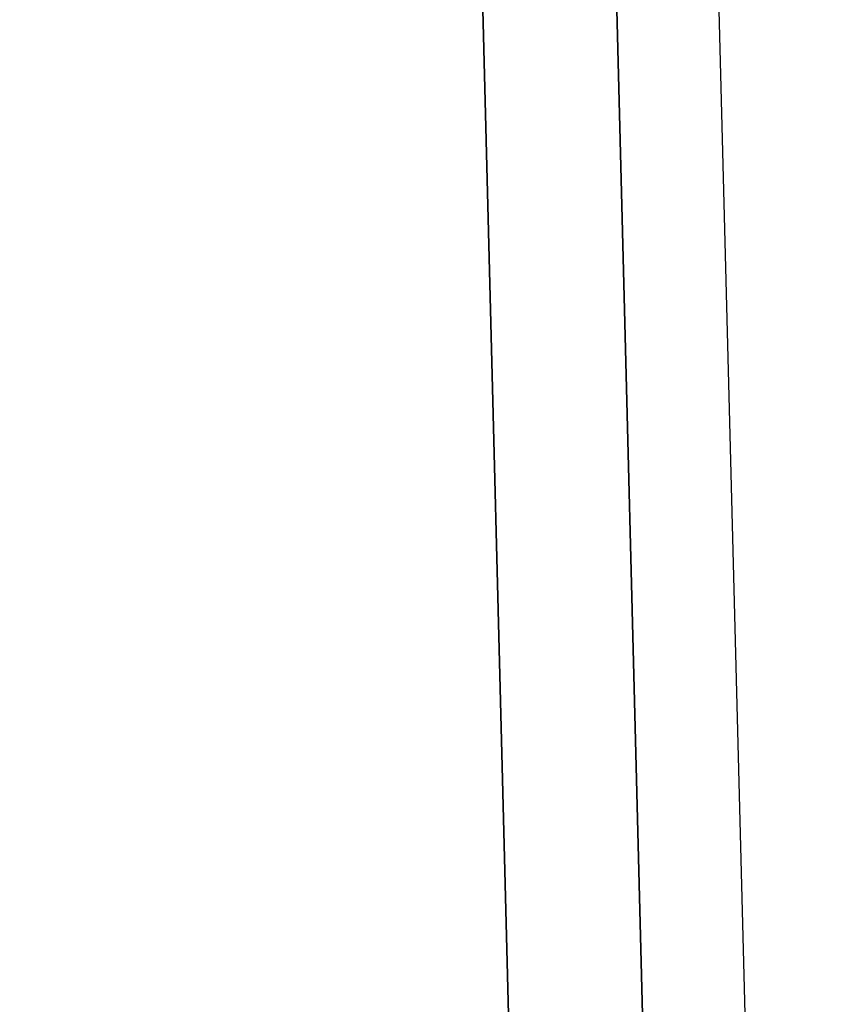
# Model space of a CAD drawing. Header units: metres. Extents: x 232680 to 233262, y 554200 to 554550.
# Tile 243 of 254: x 232760.9896 to 232761.0302, y 554484.6961 to 554484.7447. Entities that reach past the tile are written whole.
import ezdxf

# ---------------------------------------------------------------- set-up
doc = ezdxf.new("R2010")
doc.units = ezdxf.units.M
doc.layers.add('ACO constructie 035', color=7, linetype='Continuous', lineweight=35)
doc.layers.add('N-WE-VH-VERHARDING_ASFALT_TUSSENLAAG_2-GD', color=7, linetype='Continuous', lineweight=25)

# ---------------------------------------------------------------- blocks, each defined once
blk = doc.blocks.new('KT 500-640 (doorsnede)')
at = {"layer": 'ACO constructie 035'}
for p, q in [((1, -0.08), (0, -0.08)), ((1, -0.08), (0, -0.08)), ((1, -0.086606), (0, -0.086606)), ((1, -0.086606), (0, -0.086606))]:
    blk.add_line(p, q, dxfattribs=at)

msp = doc.modelspace()

# ---------------------------------------------------------------- linework, layer by layer
at = {"layer": 'N-WE-VH-VERHARDING_ASFALT_TUSSENLAAG_2-GD', "flags": 128}
msp.add_lwpolyline([(232761.011389, 554485.238217), (232761.119353, 554481.039611), (232761.189376, 554481.039611), (232761.081412, 554485.238217)], close=True, dxfattribs=at)

# ---------------------------------------------------------------- block references
at = {"rotation": 271.4729954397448}
msp.add_blockref('KT 500-640 (doorsnede)', (232761.076178, 554485.634875), dxfattribs=at)

doc.saveas('drawing.dxf')
